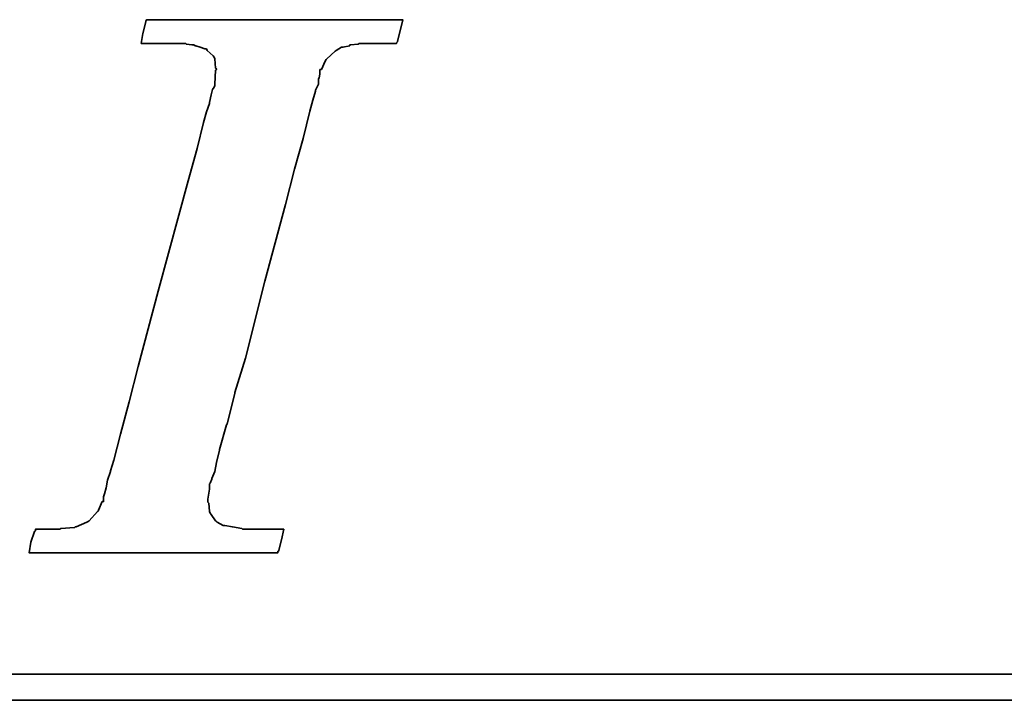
# Model space of a CAD drawing. Header units: millimetres. Extents: x 32 to 238, y 59 to 183.
# Tile 32 of 49: x 183.59 to 187.21, y 114.85 to 117.36. Entities that reach past the tile are written whole.
import ezdxf

# ---------------------------------------------------------------- set-up
doc = ezdxf.new("R2010")
doc.units = ezdxf.units.MM
doc.layers.add('DIM', color=4, linetype='CONTINUOUS')
doc.layers.add('layer 1', color=7, linetype='CONTINUOUS')

# ---------------------------------------------------------------- blocks, each defined once
blk = doc.blocks.new('TBI MOTION logo(完整正式版)')
at = {"layer": 'layer 1', "color": 22, "lineweight": 35}
for points, knots in [([(-40.59125, -7.94375), (-40.59125, -7.94375), (-40.97375, -7.94375), (-40.97375, -7.94375), (-40.97375, -7.94375), (-40.97375, -7.94375), (-41.38125, -7.94375), (-41.38125, -7.94375), (-41.38125, -7.94375), (-41.38125, -7.94375), (-41.54875, -7.94375), (-41.54875, -7.94375), (-41.54875, -7.94375), (-41.54875, -7.94375), (-41.59875, -7.94375), (-41.59875, -7.94375), (-41.59875, -7.94375), (-41.59875, -7.94375), (-41.88375, -7.94375), (-41.88375, -7.94375), (-41.88375, -7.94375), (-41.88375, -7.94375), (-41.90875, -7.91875), (-41.90875, -7.91875), (-41.90875, -7.91875), (-41.90875, -7.91875), (-42.19875, -7.87125), (-42.19875, -7.87125), (-42.19875, -7.87125), (-42.19875, -7.87125), (-42.43875, -7.82375), (-42.43875, -7.82375), (-42.43875, -7.82375), (-42.43875, -7.82375), (-42.45875, -7.82375), (-42.45875, -7.82375), (-42.45875, -7.82375), (-42.45875, -7.82375), (-42.48625, -7.82375), (-42.48625, -7.82375), (-42.48625, -7.82375), (-42.48625, -7.82375), (-42.67625, -7.72375), (-42.67625, -7.72375), (-42.67625, -7.72375), (-42.67625, -7.72375), (-42.70125, -7.70375), (-42.70125, -7.70375), (-42.70125, -7.70375), (-42.70125, -7.70375), (-42.72375, -7.67875), (-42.72375, -7.67875), (-42.72375, -7.67875), (-42.72375, -7.67875), (-42.86875, -7.48875), (-42.86875, -7.48875), (-42.86875, -7.48875), (-42.86875, -7.48875), (-42.89375, -7.43875), (-42.89375, -7.43875), (-42.89375, -7.43875), (-42.89375, -7.43875), (-42.91875, -7.38875), (-42.91875, -7.38875), (-42.91875, -7.38875), (-42.91875, -7.38875), (-42.93875, -7.12875), (-42.93875, -7.12875), (-42.93875, -7.12875), (-42.93875, -7.12875), (-42.96375, -7.10375), (-42.96375, -7.10375), (-42.96375, -7.10375), (-42.96375, -7.10375), (-42.96375, -7.05375), (-42.96375, -7.05375), (-42.96375, -7.05375), (-42.96375, -7.05375), (-42.96375, -7.00875), (-42.96375, -7.00875), (-42.96375, -7.00875), (-42.96375, -7.00875), (-42.91875, -6.69625), (-42.91875, -6.69625), (-42.91875, -6.69625), (-42.91875, -6.69625), (-42.91875, -6.62375), (-42.91875, -6.62375), (-42.91875, -6.62375), (-42.91875, -6.62375), (-42.91875, -6.59625), (-42.91875, -6.59625), (-42.91875, -6.59625), (-42.91875, -6.59625), (-42.91875, -6.57375), (-42.91875, -6.57375), (-42.91875, -6.57375), (-42.91875, -6.57375), (-42.91875, -6.52875), (-42.91875, -6.52875), (-42.91875, -6.52875), (-42.91875, -6.52875), (-42.89375, -6.50375), (-42.89375, -6.50375), (-42.89375, -6.50375), (-42.89375, -6.50375), (-42.84375, -6.38375), (-42.84375, -6.38375), (-42.84375, -6.38375), (-42.84375, -6.38375), (-42.84375, -6.35875), (-42.84375, -6.35875), (-42.84375, -6.35875), (-42.84375, -6.35875), (-42.74625, -6.14375), (-42.74625, -6.14375), (-42.74625, -6.14375), (-42.74625, -6.14375), (-42.70125, -5.85375), (-42.70125, -5.85375), (-42.70125, -5.85375), (-42.70125, -5.85375), (-42.60375, -5.47125), (-42.60375, -5.47125), (-42.60375, -5.47125), (-42.60375, -5.47125), (-42.60375, -5.44875), (-42.60375, -5.44875), (-42.60375, -5.44875), (-42.60375, -5.44875), (-42.38875, -4.67875), (-42.38875, -4.67875), (-42.38875, -4.67875), (-42.38875, -4.67875), (-42.36375, -4.65375), (-42.36375, -4.65375), (-42.36375, -4.65375), (-42.36375, -4.65375), (-42.12375, -3.69625), (-42.12375, -3.69625), (-42.12375, -3.69625), (-42.12375, -3.69625), (-42.12375, -3.67374), (-42.12375, -3.67374), (-42.12375, -3.67374), (-42.12375, -3.67374), (-41.78875, -2.59374), (-41.78875, -2.59374), (-41.78875, -2.59374), (-41.78875, -2.59374), (-41.18875, -0.19375), (-41.18875, -0.19375), (-41.18875, -0.19375), (-41.18875, -0.19375), (-40.54375, 2.20624), (-40.54375, 2.20624), (-40.54375, 2.20624), (-40.54375, 2.20624), (-40.25375, 3.30875), (-40.25375, 3.30875), (-40.25375, 3.30875), (-40.25375, 3.30875), (-39.98875, 4.27125), (-39.98875, 4.27125), (-39.98875, 4.27125), (-39.98875, 4.27125), (-39.77375, 5.13125), (-39.77375, 5.13125), (-39.77375, 5.13125), (-39.77375, 5.13125), (-39.67875, 5.47125), (-39.67875, 5.47125), (-39.67875, 5.47125), (-39.67875, 5.47125), (-39.60375, 5.75625), (-39.60375, 5.75625), (-39.60375, 5.75625), (-39.60375, 5.75625), (-39.60375, 5.78125), (-39.60375, 5.78125), (-39.60375, 5.78125), (-39.60375, 5.78125), (-39.50875, 5.97125), (-39.50875, 5.97125), (-39.50875, 5.97125), (-39.50875, 5.97125), (-39.50875, 6.13875), (-39.50875, 6.13875), (-39.50875, 6.13875), (-39.50875, 6.13875), (-39.48625, 6.16625), (-39.48625, 6.16625), (-39.48625, 6.16625), (-39.48625, 6.16625), (-39.46125, 6.28625), (-39.46125, 6.28625), (-39.46125, 6.28625), (-39.46125, 6.28625), (-39.46125, 6.42625), (-39.46125, 6.42625), (-39.46125, 6.42625), (-39.46125, 6.42625), (-39.41375, 6.42625), (-39.41375, 6.42625), (-39.41375, 6.42625), (-39.41375, 6.42625), (-39.29375, 6.69125), (-39.29375, 6.69125), (-39.29375, 6.69125), (-39.29375, 6.69125), (-39.26875, 6.74125), (-39.26875, 6.74125), (-39.26875, 6.74125), (-39.26875, 6.74125), (-39.24375, 6.76625), (-39.24375, 6.76625), (-39.24375, 6.76625), (-39.24375, 6.76625), (-38.98375, 7.00624), (-38.98375, 7.00624), (-38.98375, 7.00624), (-38.98375, 7.00624), (-38.95625, 7.02624), (-38.95625, 7.02624), (-38.95625, 7.02624), (-38.95625, 7.02624), (-38.78875, 7.12624), (-38.78875, 7.12624), (-38.78875, 7.12624), (-38.78875, 7.12624), (-38.76375, 7.12624), (-38.76375, 7.12624), (-38.76375, 7.12624), (-38.76375, 7.12624), (-38.74375, 7.12624), (-38.74375, 7.12624), (-38.74375, 7.12624), (-38.74375, 7.12624), (-38.52875, 7.17125), (-38.52875, 7.17125), (-38.52875, 7.17125), (-38.52875, 7.17125), (-38.52875, 7.19624), (-38.52875, 7.19624), (-38.52875, 7.19624), (-38.52875, 7.19624), (-38.50375, 7.19624), (-38.50375, 7.19624), (-38.50375, 7.19624), (-38.50375, 7.19624), (-38.26125, 7.21875), (-38.26125, 7.21875), (-38.26125, 7.21875), (-38.26125, 7.21875), (-38.23875, 7.24624), (-38.23875, 7.24624), (-38.23875, 7.24624), (-38.23875, 7.24624), (-38.21625, 7.24624), (-38.21625, 7.24624), (-38.21625, 7.24624), (-38.21625, 7.24624), (-38.18875, 7.24624), (-38.18875, 7.24624), (-38.18875, 7.24624), (-38.18875, 7.24624), (-37.90375, 7.24624), (-37.90375, 7.24624), (-37.90375, 7.24624), (-37.90375, 7.24624), (-37.85375, 7.24624), (-37.85375, 7.24624), (-37.85375, 7.24624), (-37.85375, 7.24624), (-37.75875, 7.24624), (-37.75875, 7.24624), (-37.75875, 7.24624), (-37.75875, 7.24624), (-37.42375, 7.24624), (-37.42375, 7.24624), (-37.42375, 7.24624), (-37.42375, 7.24624), (-37.08875, 7.24624), (-37.08875, 7.24624), (-37.08875, 7.24624), (-37.08875, 7.24624), (-37.06375, 7.24624), (-37.06375, 7.24624), (-37.06375, 7.24624), (-37.06375, 7.24624), (-37.06375, 7.26624), (-37.06375, 7.26624), (-37.06375, 7.26624), (-37.06375, 7.26624), (-37.03875, 7.29125), (-37.03875, 7.29125), (-37.03875, 7.29125), (-37.03875, 7.29125), (-37.03875, 7.31625), (-37.03875, 7.31625), (-37.03875, 7.31625), (-37.03875, 7.31625), (-36.94125, 7.67625), (-36.94125, 7.67625), (-36.94125, 7.67625), (-36.94125, 7.67625), (-36.86875, 7.98625), (-36.86875, 7.98625), (-36.86875, 7.98625), (-36.86875, 7.98625), (-36.98875, 7.98625), (-36.98875, 7.98625), (-36.98875, 7.98625), (-36.98875, 7.98625), (-37.42375, 7.98625), (-37.42375, 7.98625), (-37.42375, 7.98625), (-37.42375, 7.98625), (-37.94875, 7.98625), (-37.94875, 7.98625), (-37.94875, 7.98625), (-37.94875, 7.98625), (-38.57375, 7.98625), (-38.57375, 7.98625), (-38.57375, 7.98625), (-38.57375, 7.98625), (-39.29375, 7.98625), (-39.29375, 7.98625), (-39.29375, 7.98625), (-39.29375, 7.98625), (-40.82875, 7.98625), (-40.82875, 7.98625), (-40.82875, 7.98625), (-40.82875, 7.98625), (-42.36375, 7.98625), (-42.36375, 7.98625), (-42.36375, 7.98625), (-42.36375, 7.98625), (-43.08375, 7.98625), (-43.08375, 7.98625), (-43.08375, 7.98625), (-43.08375, 7.98625), (-43.70875, 7.98625), (-43.70875, 7.98625), (-43.70875, 7.98625), (-43.70875, 7.98625), (-44.23375, 7.98625), (-44.23375, 7.98625), (-44.23375, 7.98625), (-44.23375, 7.98625), (-44.66875, 7.98625), (-44.66875, 7.98625), (-44.66875, 7.98625), (-44.66875, 7.98625), (-44.88375, 7.98625), (-44.88375, 7.98625), (-44.88375, 7.98625), (-44.88375, 7.98625), (-44.90875, 7.94125), (-44.90875, 7.94125), (-44.90875, 7.94125), (-44.90875, 7.94125), (-44.90875, 7.91625), (-44.90875, 7.91625), (-44.90875, 7.91625), (-44.90875, 7.91625), (-45.00375, 7.55625), (-45.00375, 7.55625), (-45.00375, 7.55625), (-45.00375, 7.55625), (-45.05375, 7.24624), (-45.05375, 7.24624), (-45.05375, 7.24624), (-45.05375, 7.24624), (-44.61875, 7.24624), (-44.61875, 7.24624), (-44.61875, 7.24624), (-44.61875, 7.24624), (-44.11375, 7.24624), (-44.11375, 7.24624), (-44.11375, 7.24624), (-44.11375, 7.24624), (-43.99375, 7.24624), (-43.99375, 7.24624), (-43.99375, 7.24624), (-43.99375, 7.24624), (-43.94625, 7.24624), (-43.94625, 7.24624), (-43.94625, 7.24624), (-43.94625, 7.24624), (-43.92374, 7.24624), (-43.92374, 7.24624), (-43.92374, 7.24624), (-43.92374, 7.24624), (-43.65875, 7.24624), (-43.65875, 7.24624), (-43.65875, 7.24624), (-43.65875, 7.24624), (-43.63875, 7.21875), (-43.63875, 7.21875), (-43.63875, 7.21875), (-43.63875, 7.21875), (-43.46875, 7.19624), (-43.46875, 7.19624), (-43.46875, 7.19624), (-43.46875, 7.19624), (-43.39875, 7.19624), (-43.39875, 7.19624), (-43.39875, 7.19624), (-43.39875, 7.19624), (-43.37125, 7.17125), (-43.37125, 7.17125), (-43.37125, 7.17125), (-43.37125, 7.17125), (-43.34875, 7.17125), (-43.34875, 7.17125), (-43.34875, 7.17125), (-43.34875, 7.17125), (-43.20375, 7.12624), (-43.20375, 7.12624), (-43.20375, 7.12624), (-43.20375, 7.12624), (-43.05875, 7.07624), (-43.05875, 7.07624), (-43.05875, 7.07624), (-43.05875, 7.07624), (-43.01375, 7.07624), (-43.01375, 7.07624), (-43.01375, 7.07624), (-43.01375, 7.07624), (-42.98875, 7.02624), (-42.98875, 7.02624), (-42.98875, 7.02624), (-42.98875, 7.02624), (-42.79875, 6.86125), (-42.79875, 6.86125), (-42.79875, 6.86125), (-42.79875, 6.86125), (-42.77375, 6.81125), (-42.77375, 6.81125), (-42.77375, 6.81125), (-42.77375, 6.81125), (-42.74625, 6.76625), (-42.74625, 6.76625), (-42.74625, 6.76625), (-42.74625, 6.76625), (-42.72375, 6.47625), (-42.72375, 6.47625), (-42.72375, 6.47625), (-42.72375, 6.47625), (-42.70125, 6.45124), (-42.70125, 6.45124), (-42.70125, 6.45124), (-42.70125, 6.45124), (-42.70125, 6.42625), (-42.70125, 6.42625), (-42.70125, 6.42625), (-42.70125, 6.42625), (-42.72375, 6.40625), (-42.72375, 6.40625), (-42.72375, 6.40625), (-42.72375, 6.40625), (-42.74625, 5.97125), (-42.74625, 5.97125), (-42.74625, 5.97125), (-42.74625, 5.97125), (-42.74625, 5.94625), (-42.74625, 5.94625), (-42.74625, 5.94625), (-42.74625, 5.94625), (-42.74625, 5.92625), (-42.74625, 5.92625), (-42.74625, 5.92625), (-42.74625, 5.92625), (-42.77375, 5.87625), (-42.77375, 5.87625), (-42.77375, 5.87625), (-42.77375, 5.87625), (-42.81875, 5.80625), (-42.81875, 5.80625), (-42.81875, 5.80625), (-42.81875, 5.80625), (-42.86875, 5.63625), (-42.86875, 5.63625), (-42.86875, 5.63625), (-42.86875, 5.63625), (-42.91875, 5.39625), (-42.91875, 5.39625), (-42.91875, 5.39625), (-42.91875, 5.39625), (-42.91875, 5.37124), (-42.91875, 5.37124), (-42.91875, 5.37124), (-42.91875, 5.37124), (-43.01375, 5.10874), (-43.01375, 5.10874), (-43.01375, 5.10874), (-43.01375, 5.10874), (-43.10875, 4.77124), (-43.10875, 4.77124), (-43.10875, 4.77124), (-43.10875, 4.77124), (-43.29875, 3.95625), (-43.29875, 3.95625), (-43.29875, 3.95625), (-43.29875, 3.95625), (-43.58875, 2.95125), (-43.58875, 2.95125), (-43.58875, 2.95125), (-43.58875, 2.95125), (-43.87375, 1.87125), (-43.87375, 1.87125), (-43.87375, 1.87125), (-43.87375, 1.87125), (-44.52625, -0.50374), (-44.52625, -0.50374), (-44.52625, -0.50374), (-44.52625, -0.50374), (-45.14875, -2.85375), (-45.14875, -2.85375), (-45.14875, -2.85375), (-45.14875, -2.85375), (-45.43375, -3.95875), (-45.43375, -3.95875), (-45.43375, -3.95875), (-45.43375, -3.95875), (-45.69875, -4.96875), (-45.69875, -4.96875), (-45.69875, -4.96875), (-45.69875, -4.96875), (-45.91375, -5.78375), (-45.91375, -5.78375), (-45.91375, -5.78375), (-45.91375, -5.78375), (-46.01375, -6.11875), (-46.01375, -6.11875), (-46.01375, -6.11875), (-46.01375, -6.11875), (-46.01375, -6.14375), (-46.01375, -6.14375), (-46.01375, -6.14375), (-46.01375, -6.14375), (-46.10875, -6.40875), (-46.10875, -6.40875), (-46.10875, -6.40875), (-46.10875, -6.40875), (-46.15375, -6.64875), (-46.15375, -6.64875), (-46.15375, -6.64875), (-46.15375, -6.64875), (-46.20375, -6.83875), (-46.20375, -6.83875), (-46.20375, -6.83875), (-46.20375, -6.83875), (-46.22875, -6.93375), (-46.22875, -6.93375), (-46.22875, -6.93375), (-46.22875, -6.93375), (-46.22875, -7.07875), (-46.22875, -7.07875), (-46.22875, -7.07875), (-46.22875, -7.07875), (-46.27375, -7.07875), (-46.27375, -7.07875), (-46.27375, -7.07875), (-46.27375, -7.07875), (-46.39375, -7.34375), (-46.39375, -7.34375), (-46.39375, -7.34375), (-46.39375, -7.34375), (-46.39375, -7.36875), (-46.39375, -7.36875), (-46.39375, -7.36875), (-46.39375, -7.36875), (-46.42125, -7.38875), (-46.42125, -7.38875), (-46.42125, -7.38875), (-46.42125, -7.38875), (-46.68375, -7.67875), (-46.68375, -7.67875), (-46.68375, -7.67875), (-46.68375, -7.67875), (-46.70875, -7.70375), (-46.70875, -7.70375), (-46.70875, -7.70375), (-46.70875, -7.70375), (-46.75375, -7.72375), (-46.75375, -7.72375), (-46.75375, -7.72375), (-46.75375, -7.72375), (-47.08875, -7.87125), (-47.08875, -7.87125), (-47.08875, -7.87125), (-47.08875, -7.87125), (-47.11625, -7.87125), (-47.11625, -7.87125), (-47.11625, -7.87125), (-47.11625, -7.87125), (-47.13875, -7.89375), (-47.13875, -7.89375), (-47.13875, -7.89375), (-47.13875, -7.89375), (-47.56875, -7.91875), (-47.56875, -7.91875), (-47.56875, -7.91875), (-47.56875, -7.91875), (-47.59625, -7.94375), (-47.59625, -7.94375), (-47.59625, -7.94375), (-47.59625, -7.94375), (-47.64375, -7.94375), (-47.64375, -7.94375), (-47.64375, -7.94375), (-47.64375, -7.94375), (-47.73625, -7.94375), (-47.73625, -7.94375), (-47.73625, -7.94375), (-47.73625, -7.94375), (-48.07375, -7.94375), (-48.07375, -7.94375), (-48.07375, -7.94375), (-48.07375, -7.94375), (-48.36125, -7.94375), (-48.36125, -7.94375), (-48.36125, -7.94375), (-48.36125, -7.94375), (-48.36125, -7.96625), (-48.36125, -7.96625), (-48.36125, -7.96625), (-48.36125, -7.96625), (-48.36125, -7.99125), (-48.36125, -7.99125), (-48.36125, -7.99125), (-48.36125, -7.99125), (-48.38875, -8.01375), (-48.38875, -8.01375), (-48.38875, -8.01375), (-48.38875, -8.01375), (-48.50875, -8.34875), (-48.50875, -8.34875), (-48.50875, -8.34875), (-48.50875, -8.34875), (-48.55375, -8.68625), (-48.55375, -8.68625), (-48.55375, -8.68625), (-48.55375, -8.68625), (-48.45875, -8.68625), (-48.45875, -8.68625), (-48.45875, -8.68625), (-48.45875, -8.68625), (-48.07375, -8.68625), (-48.07375, -8.68625), (-48.07375, -8.68625), (-48.07375, -8.68625), (-47.52375, -8.68625), (-47.52375, -8.68625), (-47.52375, -8.68625), (-47.52375, -8.68625), (-46.92375, -8.68625), (-46.92375, -8.68625), (-46.92375, -8.68625), (-46.92375, -8.68625), (-46.25375, -8.68625), (-46.25375, -8.68625), (-46.25375, -8.68625), (-46.25375, -8.68625), (-46.20375, -8.68625), (-46.20375, -8.68625), (-46.20375, -8.68625), (-46.20375, -8.68625), (-44.71375, -8.68625), (-44.71375, -8.68625), (-44.71375, -8.68625), (-44.71375, -8.68625), (-43.22875, -8.68625), (-43.22875, -8.68625), (-43.22875, -8.68625), (-43.22875, -8.68625), (-42.55875, -8.68625), (-42.55875, -8.68625), (-42.55875, -8.68625), (-42.55875, -8.68625), (-42.50875, -8.68625), (-42.50875, -8.68625), (-42.50875, -8.68625), (-42.50875, -8.68625), (-41.93375, -8.68625), (-41.93375, -8.68625), (-41.93375, -8.68625), (-41.93375, -8.68625), (-41.38125, -8.68625), (-41.38125, -8.68625), (-41.38125, -8.68625), (-41.38125, -8.68625), (-40.97375, -8.68625), (-40.97375, -8.68625), (-40.97375, -8.68625), (-40.97375, -8.68625), (-40.78125, -8.68625), (-40.78125, -8.68625), (-40.78125, -8.68625), (-40.78125, -8.68625), (-40.78125, -8.63875), (-40.78125, -8.63875), (-40.78125, -8.63875), (-40.78125, -8.63875), (-40.75875, -8.63875), (-40.75875, -8.63875), (-40.75875, -8.63875), (-40.75875, -8.63875), (-40.66375, -8.27875), (-40.66375, -8.27875), (-40.66375, -8.27875), (-40.66375, -8.27875), (-40.59125, -7.94375), (-40.59125, -7.94375)], [0, 0, 0, 0, 0.00558659, 0.00558659, 0.00558659, 0.00558659, 0.01117318, 0.01117318, 0.01117318, 0.01117318, 0.01675978, 0.01675978, 0.01675978, 0.01675978, 0.02234637, 0.02234637, 0.02234637, 0.02234637, 0.02793296, 0.02793296, 0.02793296, 0.02793296, 0.03351955, 0.03351955, 0.03351955, 0.03351955, 0.03910615, 0.03910615, 0.03910615, 0.03910615, 0.04469274, 0.04469274, 0.04469274, 0.04469274, 0.05027933, 0.05027933, 0.05027933, 0.05027933, 0.05586592, 0.05586592, 0.05586592, 0.05586592, 0.06145251, 0.06145251, 0.06145251, 0.06145251, 0.06703911, 0.06703911, 0.06703911, 0.06703911, 0.0726257, 0.0726257, 0.0726257, 0.0726257, 0.07821229, 0.07821229, 0.07821229, 0.07821229, 0.08379888, 0.08379888, 0.08379888, 0.08379888, 0.08938547, 0.08938547, 0.08938547, 0.08938547, 0.09497207, 0.09497207, 0.09497207, 0.09497207, 0.10055866, 0.10055866, 0.10055866, 0.10055866, 0.10614525, 0.10614525, 0.10614525, 0.10614525, 0.11173184, 0.11173184, 0.11173184, 0.11173184, 0.11731844, 0.11731844, 0.11731844, 0.11731844, 0.12290503, 0.12290503, 0.12290503, 0.12290503, 0.12849162, 0.12849162, 0.12849162, 0.12849162, 0.13407821, 0.13407821, 0.13407821, 0.13407821, 0.1396648, 0.1396648, 0.1396648, 0.1396648, 0.1452514, 0.1452514, 0.1452514, 0.1452514, 0.15083799, 0.15083799, 0.15083799, 0.15083799, 0.15642458, 0.15642458, 0.15642458, 0.15642458, 0.16201117, 0.16201117, 0.16201117, 0.16201117, 0.16759777, 0.16759777, 0.16759777, 0.16759777, 0.17318436, 0.17318436, 0.17318436, 0.17318436, 0.17877095, 0.17877095, 0.17877095, 0.17877095, 0.18435754, 0.18435754, 0.18435754, 0.18435754, 0.18994413, 0.18994413, 0.18994413, 0.18994413, 0.19553073, 0.19553073, 0.19553073, 0.19553073, 0.20111732, 0.20111732, 0.20111732, 0.20111732, 0.20670391, 0.20670391, 0.20670391, 0.20670391, 0.2122905, 0.2122905, 0.2122905, 0.2122905, 0.21787709, 0.21787709, 0.21787709, 0.21787709, 0.22346369, 0.22346369, 0.22346369, 0.22346369, 0.22905028, 0.22905028, 0.22905028, 0.22905028, 0.23463687, 0.23463687, 0.23463687, 0.23463687, 0.24022346, 0.24022346, 0.24022346, 0.24022346, 0.24581006, 0.24581006, 0.24581006, 0.24581006, 0.25139665, 0.25139665, 0.25139665, 0.25139665, 0.25698324, 0.25698324, 0.25698324, 0.25698324, 0.26256983, 0.26256983, 0.26256983, 0.26256983, 0.26815642, 0.26815642, 0.26815642, 0.26815642, 0.27374302, 0.27374302, 0.27374302, 0.27374302, 0.27932961, 0.27932961, 0.27932961, 0.27932961, 0.2849162, 0.2849162, 0.2849162, 0.2849162, 0.29050279, 0.29050279, 0.29050279, 0.29050279, 0.29608939, 0.29608939, 0.29608939, 0.29608939, 0.30167598, 0.30167598, 0.30167598, 0.30167598, 0.30726257, 0.30726257, 0.30726257, 0.30726257, 0.31284916, 0.31284916, 0.31284916, 0.31284916, 0.31843575, 0.31843575, 0.31843575, 0.31843575, 0.32402235, 0.32402235, 0.32402235, 0.32402235, 0.32960894, 0.32960894, 0.32960894, 0.32960894, 0.33519553, 0.33519553, 0.33519553, 0.33519553, 0.34078212, 0.34078212, 0.34078212, 0.34078212, 0.34636872, 0.34636872, 0.34636872, 0.34636872, 0.35195531, 0.35195531, 0.35195531, 0.35195531, 0.3575419, 0.3575419, 0.3575419, 0.3575419, 0.36312849, 0.36312849, 0.36312849, 0.36312849, 0.36871508, 0.36871508, 0.36871508, 0.36871508, 0.37430168, 0.37430168, 0.37430168, 0.37430168, 0.37988827, 0.37988827, 0.37988827, 0.37988827, 0.38547486, 0.38547486, 0.38547486, 0.38547486, 0.39106145, 0.39106145, 0.39106145, 0.39106145, 0.39664804, 0.39664804, 0.39664804, 0.39664804, 0.40223464, 0.40223464, 0.40223464, 0.40223464, 0.40782123, 0.40782123, 0.40782123, 0.40782123, 0.41340782, 0.41340782, 0.41340782, 0.41340782, 0.41899441, 0.41899441, 0.41899441, 0.41899441, 0.42458101, 0.42458101, 0.42458101, 0.42458101, 0.4301676, 0.4301676, 0.4301676, 0.4301676, 0.43575419, 0.43575419, 0.43575419, 0.43575419, 0.44134078, 0.44134078, 0.44134078, 0.44134078, 0.44692737, 0.44692737, 0.44692737, 0.44692737, 0.45251397, 0.45251397, 0.45251397, 0.45251397, 0.45810056, 0.45810056, 0.45810056, 0.45810056, 0.46368715, 0.46368715, 0.46368715, 0.46368715, 0.46927374, 0.46927374, 0.46927374, 0.46927374, 0.47486034, 0.47486034, 0.47486034, 0.47486034, 0.48044693, 0.48044693, 0.48044693, 0.48044693, 0.48603352, 0.48603352, 0.48603352, 0.48603352, 0.49162011, 0.49162011, 0.49162011, 0.49162011, 0.4972067, 0.4972067, 0.4972067, 0.4972067, 0.5027933, 0.5027933, 0.5027933, 0.5027933, 0.50837989, 0.50837989, 0.50837989, 0.50837989, 0.51396648, 0.51396648, 0.51396648, 0.51396648, 0.51955307, 0.51955307, 0.51955307, 0.51955307, 0.52513966, 0.52513966, 0.52513966, 0.52513966, 0.53072626, 0.53072626, 0.53072626, 0.53072626, 0.53631285, 0.53631285, 0.53631285, 0.53631285, 0.54189944, 0.54189944, 0.54189944, 0.54189944, 0.54748603, 0.54748603, 0.54748603, 0.54748603, 0.55307263, 0.55307263, 0.55307263, 0.55307263, 0.55865922, 0.55865922, 0.55865922, 0.55865922, 0.56424581, 0.56424581, 0.56424581, 0.56424581, 0.5698324, 0.5698324, 0.5698324, 0.5698324, 0.57541899, 0.57541899, 0.57541899, 0.57541899, 0.58100559, 0.58100559, 0.58100559, 0.58100559, 0.58659218, 0.58659218, 0.58659218, 0.58659218, 0.59217877, 0.59217877, 0.59217877, 0.59217877, 0.59776536, 0.59776536, 0.59776536, 0.59776536, 0.60335196, 0.60335196, 0.60335196, 0.60335196, 0.60893855, 0.60893855, 0.60893855, 0.60893855, 0.61452514, 0.61452514, 0.61452514, 0.61452514, 0.62011173, 0.62011173, 0.62011173, 0.62011173, 0.62569832, 0.62569832, 0.62569832, 0.62569832, 0.63128492, 0.63128492, 0.63128492, 0.63128492, 0.63687151, 0.63687151, 0.63687151, 0.63687151, 0.6424581, 0.6424581, 0.6424581, 0.6424581, 0.64804469, 0.64804469, 0.64804469, 0.64804469, 0.65363128, 0.65363128, 0.65363128, 0.65363128, 0.65921788, 0.65921788, 0.65921788, 0.65921788, 0.66480447, 0.66480447, 0.66480447, 0.66480447, 0.67039106, 0.67039106, 0.67039106, 0.67039106, 0.67597765, 0.67597765, 0.67597765, 0.67597765, 0.68156425, 0.68156425, 0.68156425, 0.68156425, 0.68715084, 0.68715084, 0.68715084, 0.68715084, 0.69273743, 0.69273743, 0.69273743, 0.69273743, 0.69832402, 0.69832402, 0.69832402, 0.69832402, 0.70391061, 0.70391061, 0.70391061, 0.70391061, 0.70949721, 0.70949721, 0.70949721, 0.70949721, 0.7150838, 0.7150838, 0.7150838, 0.7150838, 0.72067039, 0.72067039, 0.72067039, 0.72067039, 0.72625698, 0.72625698, 0.72625698, 0.72625698, 0.73184358, 0.73184358, 0.73184358, 0.73184358, 0.73743017, 0.73743017, 0.73743017, 0.73743017, 0.74301676, 0.74301676, 0.74301676, 0.74301676, 0.74860335, 0.74860335, 0.74860335, 0.74860335, 0.75418994, 0.75418994, 0.75418994, 0.75418994, 0.75977654, 0.75977654, 0.75977654, 0.75977654, 0.76536313, 0.76536313, 0.76536313, 0.76536313, 0.77094972, 0.77094972, 0.77094972, 0.77094972, 0.77653631, 0.77653631, 0.77653631, 0.77653631, 0.78212291, 0.78212291, 0.78212291, 0.78212291, 0.7877095, 0.7877095, 0.7877095, 0.7877095, 0.79329609, 0.79329609, 0.79329609, 0.79329609, 0.79888268, 0.79888268, 0.79888268, 0.79888268, 0.80446927, 0.80446927, 0.80446927, 0.80446927, 0.81005587, 0.81005587, 0.81005587, 0.81005587, 0.81564246, 0.81564246, 0.81564246, 0.81564246, 0.82122905, 0.82122905, 0.82122905, 0.82122905, 0.82681564, 0.82681564, 0.82681564, 0.82681564, 0.83240223, 0.83240223, 0.83240223, 0.83240223, 0.83798883, 0.83798883, 0.83798883, 0.83798883, 0.84357542, 0.84357542, 0.84357542, 0.84357542, 0.84916201, 0.84916201, 0.84916201, 0.84916201, 0.8547486, 0.8547486, 0.8547486, 0.8547486, 0.8603352, 0.8603352, 0.8603352, 0.8603352, 0.86592179, 0.86592179, 0.86592179, 0.86592179, 0.87150838, 0.87150838, 0.87150838, 0.87150838, 0.87709497, 0.87709497, 0.87709497, 0.87709497, 0.88268156, 0.88268156, 0.88268156, 0.88268156, 0.88826816, 0.88826816, 0.88826816, 0.88826816, 0.89385475, 0.89385475, 0.89385475, 0.89385475, 0.89944134, 0.89944134, 0.89944134, 0.89944134, 0.90502793, 0.90502793, 0.90502793, 0.90502793, 0.91061453, 0.91061453, 0.91061453, 0.91061453, 0.91620112, 0.91620112, 0.91620112, 0.91620112, 0.92178771, 0.92178771, 0.92178771, 0.92178771, 0.9273743, 0.9273743, 0.9273743, 0.9273743, 0.93296089, 0.93296089, 0.93296089, 0.93296089, 0.93854749, 0.93854749, 0.93854749, 0.93854749, 0.94413408, 0.94413408, 0.94413408, 0.94413408, 0.94972067, 0.94972067, 0.94972067, 0.94972067, 0.95530726, 0.95530726, 0.95530726, 0.95530726, 0.96089385, 0.96089385, 0.96089385, 0.96089385, 0.96648045, 0.96648045, 0.96648045, 0.96648045, 0.97206704, 0.97206704, 0.97206704, 0.97206704, 0.97765363, 0.97765363, 0.97765363, 0.97765363, 0.98324022, 0.98324022, 0.98324022, 0.98324022, 0.98882682, 0.98882682, 0.98882682, 0.98882682, 0.99441341, 0.99441341, 0.99441341, 0.99441341, 1, 1, 1, 1]), ([(75.90875, -9.47875), (75.90875, -9.47875), (75.90875, -12.28625), (75.90875, -12.28625), (75.90875, -12.28625), (75.90875, -12.28625), (75.90875, -12.47875), (75.90875, -12.47875), (75.90875, -12.47875), (75.90875, -12.47875), (75.71625, -12.47875), (75.71625, -12.47875), (75.71625, -12.47875), (75.71625, -12.47875), (-88.32875, -12.47875), (-88.32875, -12.47875), (-88.32875, -12.47875), (-88.32875, -12.47875), (-88.32875, -13.29375), (-88.32875, -13.29375), (-88.32875, -13.29375), (-88.32875, -13.29375), (82.89125, -13.29375), (82.89125, -13.29375), (82.89125, -13.29375), (82.89125, -13.29375), (75.90875, -9.47875), (75.90875, -9.47875)], [0, 0, 0, 0, 0.14285714, 0.14285714, 0.14285714, 0.14285714, 0.28571429, 0.28571429, 0.28571429, 0.28571429, 0.42857143, 0.42857143, 0.42857143, 0.42857143, 0.57142857, 0.57142857, 0.57142857, 0.57142857, 0.71428571, 0.71428571, 0.71428571, 0.71428571, 0.85714286, 0.85714286, 0.85714286, 0.85714286, 1, 1, 1, 1])]:
    blk.add_open_spline(points, degree=3, knots=knots, dxfattribs=at)

msp = doc.modelspace()

# ---------------------------------------------------------------- block references
at = {"layer": 'DIM', "color": 7, "xscale": 0.1176119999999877, "yscale": 0.1176119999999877, "zscale": 0.1176119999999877}
msp.add_blockref('TBI MOTION logo(完整正式版)', (189.3348, 116.4162), dxfattribs=at)

doc.saveas('drawing.dxf')
